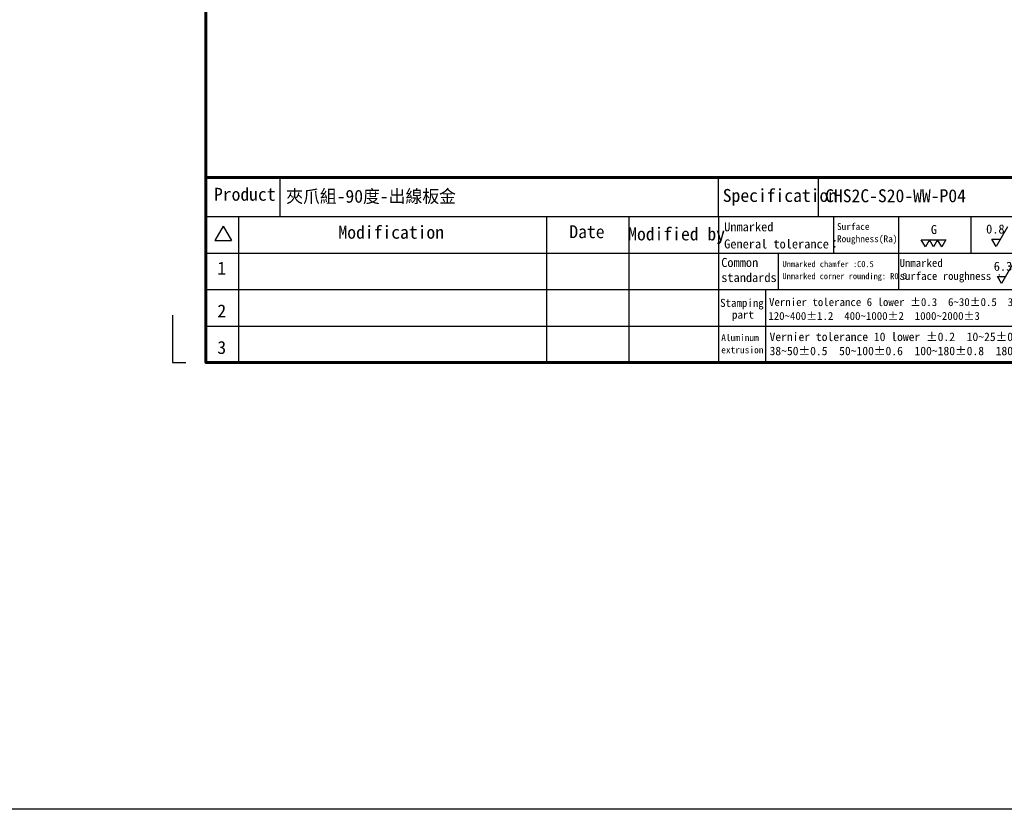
# Model space of a CAD drawing. Header units: millimetres. Extents: x 399 to 6076, y -1991 to 1602.
# Tile 112 of 256: x 5576 to 5774, y -980 to -821. Entities that reach past the tile are written whole.
import ezdxf
from ezdxf.enums import TextEntityAlignment as Align

# ---------------------------------------------------------------- set-up
doc = ezdxf.new("R2010")
doc.units = ezdxf.units.MM
doc.linetypes.add('SLD-實線', pattern=[0])
doc.layers.add('BORDER', color=7, linetype='Continuous')
doc.layers.add('圖框', color=7, linetype='SLD-實線')
doc.styles.add('標題欄', font='txt')

# ---------------------------------------------------------------- blocks, each defined once
blk = doc.blocks.new('A4-英文圖框-橫式')
at = {"layer": 'BORDER', "color": 123, "linetype": 'Continuous', "lineweight": 60, "ltscale": 25.4}
blk.add_line((2151.7, -57.78), (2549.79, -57.78), dxfattribs=at)
at = {"layer": 'BORDER', "color": 60, "linetype": 'Continuous', "ltscale": 25.4}
for p, q in [((2166.7, -65.63), (2166.7, -57.78)), ((2255, -65.63), (2255, -57.78)), ((2275.1, -65.63), (2275.1, -57.78)), ((2151.7, -65.63), (2549.79, -65.63)), ((2158.28, -65.63), (2158.28, -95.06)), ((2220.31, -65.63), (2220.31, -95.06)), ((2236.88, -65.63), (2236.88, -95.06)), ((2255, -65.63), (2255, -95.06)), ((2278.15, -65.63), (2278.15, -72.99)), ((2291.22, -65.63), (2291.22, -80.35)), ((2305.82, -65.63), (2305.82, -72.99)), ((2155.17, -67.6), (2153.51, -70.48)), ((2155.17, -67.6), (2156.84, -70.48)), ((2153.51, -70.48), (2156.84, -70.48)), ((2151.7, -72.99), (2364.21, -72.99)), ((2266.98, -72.99), (2266.98, -80.35)), ((2151.7, -80.35), (2364.21, -80.35)), ((2264.44, -80.35), (2264.44, -87.7)), ((2151.7, -87.7), (2364.21, -87.7)), ((2264.44, -87.7), (2264.44, -95.06))]:
    blk.add_line(p, q, dxfattribs=at)
at = {"layer": 'BORDER', "color": 2, "linetype": 'Continuous', "ltscale": 25.4}
for p, q in [((2313.17, -67.68), (2310.88, -71.65)), ((2296.65, -71.76), (2295.82, -70.33)), ((2295.82, -70.33), (2297.47, -70.33)), ((2297.47, -70.33), (2296.65, -71.76)), ((2298.3, -71.76), (2297.47, -70.33)), ((2297.47, -70.33), (2299.12, -70.33)), ((2299.12, -70.33), (2298.3, -71.76)), ((2299.94, -71.76), (2299.12, -70.33)), ((2299.12, -70.33), (2300.77, -70.33)), ((2300.77, -70.33), (2299.94, -71.76)), ((2310.88, -71.65), (2310.05, -70.22)), ((2310.05, -70.22), (2311.7, -70.22)), ((2314.27, -75.17), (2311.98, -79.13)), ((2311.98, -79.13), (2311.16, -77.71)), ((2311.16, -77.71), (2312.8, -77.71))]:
    blk.add_line(p, q, dxfattribs=at)
at = {"layer": 'BORDER', "color": 123, "linetype": 'Continuous', "ltscale": 25.4}
for p, q in [((2145.01, -85.54), (2145.01, -95.06)), ((2145.01, -95.06), (2147.66, -95.06))]:
    blk.add_line(p, q, dxfattribs=at)
at = {"layer": 'BORDER', "color": 123, "linetype": 'Continuous', "lineweight": 60, "ltscale": 25.4}
blk.add_lwpolyline([(2151.7, 188.79), (2555.09, 188.79), (2555.09, -95.06), (2151.7, -95.06)], close=True, dxfattribs=at)
at = {"layer": '圖框', "style": '標題欄'}
for s, height, p in [('Product', 2.605, (2153.34, -59.85)), ('Specification', 2.6053, (2255.83, -60.09)), ('Modification', 2.6053, (2178.41, -67.5)), ('Date', 2.605, (2224.93, -67.39)), ('Unmarked', 1.824, (2256.11, -66.79)), ('Surface', 1.377, (2278.84, -66.96)), ('G', 1.82, (2297.75, -67.35)), ('0.8', 1.824, (2308.88, -67.24)), ('Modified by', 2.6053, (2236.78, -67.84)), ('Roughness(Ra)', 1.377, (2278.84, -69.44)), ('General tolerance：', 1.8237, (2256.11, -70.24)), ('1', 2.61, (2154.01, -74.74)), ('Common', 1.824, (2255.52, -73.98)), ('Unmarked chamfer :C0.5', 1.2273, (2267.87, -74.6)), ('Unmarked', 1.596, (2291.45, -74.18)), ('6.3', 1.824, (2310.42, -74.74)), ('standards', 1.824, (2255.52, -77.01)), ('Unmarked corner rounding: R0.5', 1.2273, (2267.85, -77.03)), ('surface roughness :', 1.5965, (2291.45, -76.81)), ('Stamping', 1.614, (2255.3, -82.23)), ('Vernier tolerance 6 lower %%P0.3  6~30%%P0.5  30~120%%P0.8', 1.6062, (2265.15, -82.07)), ('2', 2.61, (2154.01, -83.35)), (' part', 1.614, (2256.6, -84.6)), ('120~400%%P1.2  400~1000%%P2  1000~2000%%P3', 1.6062, (2265, -84.87)), ('Aluminum', 1.39, (2255.52, -89.35)), ('Vernier tolerance 10 lower %%P0.2  10~25%%P0.25  25~38%%P0.3', 1.7169, (2265.25, -89.01)), ('3', 2.61, (2154.01, -90.71)), ('extrusion', 1.39, (2255.52, -91.81)), ('38~50%%P0.5  50~100%%P0.6  100~180%%P0.8  180 up %%P1.0', 1.7169, (2265.25, -91.86))]:
    blk.add_text(s, height=height, dxfattribs=at).set_placement(p, align=Align.TOP_LEFT)

msp = doc.modelspace()

# ---------------------------------------------------------------- linework, layer by layer
at = {"color": 2}
msp.add_lwpolyline([(5074.625, 785.255), (6076.406, 785.255), (6076.406, -980.166), (5074.625, -980.166)], close=True, dxfattribs=at)

# ---------------------------------------------------------------- block references
msp.add_blockref('A4-英文圖框-橫式', (3461.319, -795.105))

# ---------------------------------------------------------------- texts
at = {"layer": '圖框', "style": '標題欄'}
msp.add_text('夾爪組-90度-出線板金', height=2.60526, dxfattribs=at).set_placement((5629.207, -855.356), align=Align.TOP_LEFT)
at = {"layer": '圖框', "lineweight": 35, "style": '標題欄'}
msp.add_text('CHS2C-S20-WW-P04', height=2.60526, dxfattribs=at).set_placement((5737.774, -855.253), align=Align.TOP_LEFT)

doc.saveas('drawing.dxf')
